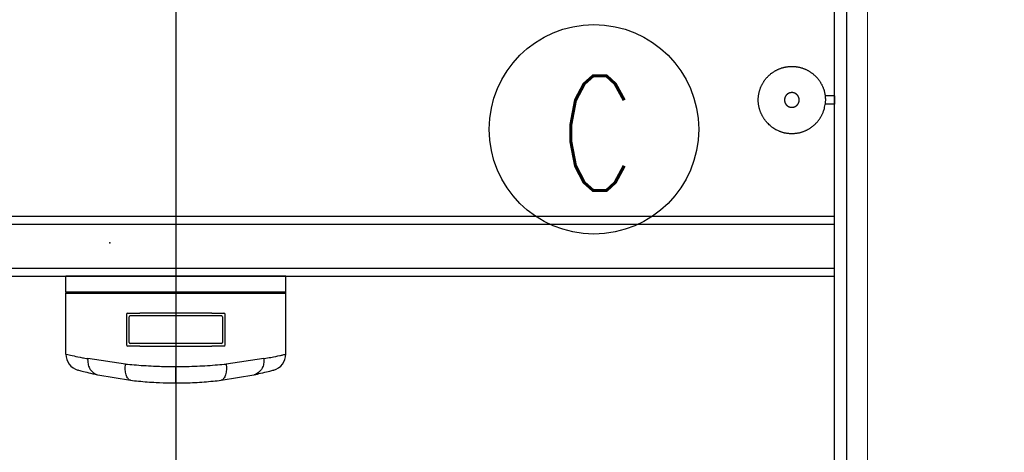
# Model space of a CAD drawing. Header units: centimetres. Extents: x -15121 to 30567, y -60641 to 0.
# Tile 243 of 256: x 10968 to 11088, y -24804 to -24751. Entities that reach past the tile are written whole.
import ezdxf

# ---------------------------------------------------------------- set-up
doc = ezdxf.new("R2010")
doc.units = ezdxf.units.CM
doc.header["$LTSCALE"] = 60
for name, color, linetype in [('AIKA oznaczenia widoków', 30, 'Continuous'), ('AIKA podłoga wc pod meble', 8, 'Continuous'), ('AIKA sanitariaty', 7, 'Continuous'), ('AIKA TYNK', 5, 'Continuous'), ('AIKA widoki wymiarowanie', 7, 'Continuous'), ('AIKA widokowe', 7, 'Continuous'), ('AIKA ŚCIANA', 8, 'Continuous')]:
    doc.layers.add(name, color=color, linetype=linetype)
doc.layers.add('opisy', color=1, linetype='Continuous', lineweight=15)
doc.styles.add('RomanS', font='romans.shx')
doc.styles.add('wymiar', font='txt.shx', dxfattribs={"width": 0.6})
doc.dimstyles.new('Dwudziestka', dxfattribs={"dimtxt": 7, "dimasz": 0.7, "dimexe": 5, "dimexo": 0, "dimgap": 2.5, "dimtad": 1, "dimtoh": 1, "dimdec": 3, "dimrnd": 0.5, "dimdsep": 46, "dimtxsty": 'wymiar', "dimblk": 'znacznik', "dimcen": 0, "dimdle": 5, "dimse1": 1, "dimse2": 1, "dimclrd": 256, "dimclre": 256, "dimclrt": 256, "dimadec": 0, "dimazin": 0, "dimtfac": 0.4, "dimtdec": 3, "dimtix": 1, "dimtofl": 0, "dimtmove": 2, "dimatfit": 3, "dimldrblk": 'znacznik', "dimfxl": 1, "dimtolj": 1, "dimarcsym": 0})

# ---------------------------------------------------------------- blocks, each defined once
blk = doc.blocks.new('sl parawan')
at = {"layer": 'AIKA widokowe'}
for p, q in [((57.5, 110.72), (-51.65, 110.72)), ((57.5, 109.72), (-52.65, 109.72)), ((-52.65, 104.42), (57.5, 104.42)), ((-51.65, 103.42), (57.5, 103.42)), ((-51.65, 103.42), (57.5, 103.42))]:
    blk.add_line(p, q, dxfattribs=at)
at = {"layer": 'AIKA widokowe', "color": 8}
blk.add_point((-30.77, 107.48), dxfattribs=at)
blk = doc.blocks.new('sl szczotka rzut')
at = {"layer": 'AIKA sanitariaty', "transparency": 33554610}
for p, q in [((22238.01, -28535.25), (22238.01, -28534.12)), ((22239.01, -28535.25), (22239.01, -28534.12)), ((22239.01, -28535.25), (22238.01, -28535.25))]:
    blk.add_line(p, q, dxfattribs=at)
for points in [[(22235.26, -28527.56), (22235.39, -28527.42), (22235.5, -28527.29), (22235.6, -28527.19), (22235.69, -28527.1), (22235.78, -28527.02), (22235.85, -28526.95), (22235.92, -28526.89), (22235.99, -28526.84), (22236.06, -28526.79), (22236.12, -28526.74), (22236.18, -28526.7), (22236.24, -28526.66), (22236.3, -28526.62), (22236.35, -28526.58), (22236.41, -28526.55), (22236.47, -28526.51), (22236.53, -28526.48), (22236.59, -28526.45), (22236.65, -28526.42), (22236.71, -28526.39), (22236.77, -28526.36), (22236.83, -28526.33), (22236.89, -28526.3), (22236.95, -28526.28), (22237.01, -28526.25), (22237.07, -28526.23), (22237.14, -28526.2), (22237.2, -28526.18), (22237.26, -28526.16), (22237.33, -28526.14), (22237.39, -28526.12), (22237.46, -28526.1), (22237.52, -28526.09), (22237.59, -28526.07), (22237.65, -28526.06), (22237.72, -28526.04), (22237.78, -28526.03), (22237.85, -28526.02), (22237.91, -28526.01), (22237.98, -28526), (22238.05, -28525.99), (22238.11, -28525.98), (22238.18, -28525.98), (22238.25, -28525.97), (22238.31, -28525.97), (22238.38, -28525.97), (22238.45, -28525.97), (22238.51, -28525.97), (22238.58, -28525.97), (22238.65, -28525.97), (22238.71, -28525.97), (22238.78, -28525.97), (22238.85, -28525.98), (22238.91, -28525.98), (22238.98, -28525.99), (22239.05, -28526), (22239.11, -28526.01), (22239.18, -28526.02), (22239.25, -28526.03), (22239.31, -28526.04), (22239.38, -28526.06), (22239.44, -28526.07), (22239.51, -28526.09), (22239.57, -28526.1), (22239.64, -28526.12), (22239.7, -28526.14), (22239.76, -28526.16), (22239.83, -28526.18), (22239.89, -28526.2), (22239.95, -28526.23), (22240.02, -28526.25), (22240.08, -28526.28), (22240.14, -28526.3), (22240.2, -28526.33), (22240.26, -28526.36), (22240.32, -28526.39), (22240.38, -28526.42), (22240.44, -28526.45), (22240.5, -28526.48), (22240.56, -28526.51), (22240.62, -28526.55), (22240.67, -28526.58), (22240.73, -28526.62), (22240.79, -28526.65), (22240.84, -28526.69), (22240.9, -28526.73), (22240.95, -28526.77), (22241, -28526.81), (22241.06, -28526.85), (22241.11, -28526.89), (22241.16, -28526.94), (22241.21, -28526.98), (22241.26, -28527.02), (22241.31, -28527.07), (22241.36, -28527.12), (22241.41, -28527.16), (22241.45, -28527.21), (22241.5, -28527.26), (22241.54, -28527.31), (22241.59, -28527.36), (22241.63, -28527.41), (22241.67, -28527.46), (22241.72, -28527.51), (22241.76, -28527.56), (22241.8, -28527.62), (22241.84, -28527.67), (22241.88, -28527.73), (22241.91, -28527.78), (22241.95, -28527.84), (22241.99, -28527.89), (22242.02, -28527.95), (22242.05, -28528.01), (22242.09, -28528.07), (22242.12, -28528.13), (22242.15, -28528.19), (22242.18, -28528.25), (22242.21, -28528.31), (22242.24, -28528.37), (22242.27, -28528.43), (22242.29, -28528.49), (22242.32, -28528.55), (22242.34, -28528.61), (22242.36, -28528.68), (22242.39, -28528.74), (22242.41, -28528.8), (22242.43, -28528.87), (22242.45, -28528.93), (22242.46, -28529), (22242.48, -28529.06), (22242.5, -28529.13), (22242.51, -28529.19), (22242.52, -28529.26), (22242.54, -28529.32), (22242.55, -28529.39), (22242.56, -28529.45), (22242.57, -28529.52), (22242.58, -28529.59), (22242.58, -28529.65), (22242.59, -28529.72), (22242.59, -28529.79), (22242.6, -28529.85), (22242.6, -28529.92), (22242.6, -28529.99), (22242.6, -28530.05), (22242.6, -28530.12), (22242.6, -28530.19), (22242.6, -28530.25), (22242.59, -28530.32), (22242.59, -28530.39), (22242.58, -28530.45), (22242.58, -28530.52), (22242.57, -28530.59), (22242.56, -28530.65), (22242.55, -28530.72), (22242.54, -28530.79), (22242.52, -28530.85), (22242.51, -28530.92), (22242.5, -28530.98), (22242.48, -28531.05), (22242.46, -28531.11), (22242.45, -28531.18), (22242.43, -28531.24), (22242.41, -28531.3), (22242.39, -28531.37), (22242.36, -28531.43), (22242.34, -28531.49), (22242.32, -28531.56), (22242.29, -28531.62), (22242.27, -28531.68), (22242.24, -28531.74), (22242.21, -28531.8), (22242.18, -28531.86), (22242.15, -28531.92), (22242.12, -28531.98), (22242.09, -28532.04), (22242.05, -28532.1), (22242.02, -28532.16), (22241.99, -28532.21), (22241.95, -28532.27), (22241.91, -28532.33), (22241.88, -28532.38), (22241.84, -28532.44), (22241.8, -28532.49), (22241.76, -28532.54), (22241.72, -28532.6), (22241.67, -28532.65), (22241.63, -28532.7), (22241.59, -28532.75), (22241.54, -28532.8), (22241.5, -28532.85), (22241.45, -28532.9), (22241.41, -28532.94), (22241.36, -28532.99), (22241.31, -28533.04), (22241.26, -28533.08), (22241.21, -28533.13), (22241.16, -28533.17), (22241.11, -28533.21), (22241.06, -28533.26), (22241, -28533.3), (22240.95, -28533.34), (22240.9, -28533.38), (22240.84, -28533.42), (22240.79, -28533.45), (22240.73, -28533.49), (22240.67, -28533.53), (22240.62, -28533.56), (22240.56, -28533.59), (22240.5, -28533.63), (22240.44, -28533.66), (22240.38, -28533.69), (22240.32, -28533.72), (22240.26, -28533.75), (22240.2, -28533.78), (22240.14, -28533.8), (22240.08, -28533.83), (22240.02, -28533.86), (22239.95, -28533.88), (22239.89, -28533.9), (22239.83, -28533.93), (22239.76, -28533.95), (22239.7, -28533.97), (22239.64, -28533.99), (22239.57, -28534), (22239.51, -28534.02), (22239.44, -28534.04), (22239.38, -28534.05), (22239.32, -28534.06), (22239.27, -28534.07), (22239.22, -28534.09), (22239.17, -28534.09), (22239.13, -28534.1), (22239.1, -28534.11), (22239.07, -28534.11), (22239.05, -28534.11), (22239.03, -28534.12), (22239.01, -28534.12), (22238.99, -28534.12), (22238.97, -28534.12), (22238.94, -28534.12), (22238.9, -28534.13), (22238.86, -28534.13), (22238.81, -28534.13), (22238.75, -28534.13), (22238.69, -28534.14), (22238.62, -28534.14), (22238.55, -28534.14), (22238.47, -28534.14), (22238.39, -28534.14), (22238.31, -28534.13), (22238.23, -28534.13), (22238.16, -28534.13), (22238.1, -28534.12), (22238.04, -28534.12), (22238, -28534.12), (22237.98, -28534.12)], [(22235.26, -28527.56), (22235.16, -28527.72), (22235.07, -28527.86), (22234.99, -28527.98), (22234.93, -28528.09), (22234.88, -28528.19), (22234.83, -28528.29), (22234.79, -28528.37), (22234.76, -28528.45), (22234.73, -28528.52), (22234.7, -28528.6), (22234.67, -28528.67), (22234.65, -28528.73), (22234.62, -28528.8), (22234.6, -28528.87), (22234.58, -28528.93), (22234.56, -28529), (22234.55, -28529.06), (22234.53, -28529.13), (22234.52, -28529.19), (22234.5, -28529.26), (22234.49, -28529.32), (22234.48, -28529.39), (22234.47, -28529.45), (22234.46, -28529.52), (22234.45, -28529.59), (22234.45, -28529.65), (22234.44, -28529.72), (22234.43, -28529.79), (22234.43, -28529.85), (22234.43, -28529.92), (22234.43, -28529.99), (22234.43, -28530.05), (22234.43, -28530.12), (22234.43, -28530.19), (22234.43, -28530.25), (22234.43, -28530.32), (22234.44, -28530.39), (22234.45, -28530.45), (22234.45, -28530.52), (22234.46, -28530.59), (22234.47, -28530.65), (22234.48, -28530.72), (22234.49, -28530.79), (22234.5, -28530.85), (22234.52, -28530.92), (22234.53, -28530.98), (22234.55, -28531.05), (22234.56, -28531.11), (22234.58, -28531.18), (22234.6, -28531.24), (22234.62, -28531.3), (22234.64, -28531.37), (22234.66, -28531.43), (22234.69, -28531.49), (22234.71, -28531.56), (22234.74, -28531.62), (22234.76, -28531.68), (22234.79, -28531.74), (22234.82, -28531.8), (22234.85, -28531.86), (22234.88, -28531.92), (22234.91, -28531.98), (22234.94, -28532.04), (22234.97, -28532.1), (22235.01, -28532.16), (22235.04, -28532.21), (22235.08, -28532.27), (22235.11, -28532.33), (22235.15, -28532.38), (22235.19, -28532.44), (22235.23, -28532.49), (22235.27, -28532.54), (22235.31, -28532.6), (22235.35, -28532.65), (22235.4, -28532.7), (22235.44, -28532.75), (22235.48, -28532.8), (22235.53, -28532.85), (22235.58, -28532.9), (22235.62, -28532.94), (22235.67, -28532.99), (22235.72, -28533.04), (22235.77, -28533.08), (22235.82, -28533.13), (22235.87, -28533.17), (22235.92, -28533.21), (22235.97, -28533.26), (22236.03, -28533.3), (22236.08, -28533.34), (22236.13, -28533.38), (22236.19, -28533.42), (22236.24, -28533.45), (22236.3, -28533.49), (22236.36, -28533.53), (22236.41, -28533.56), (22236.47, -28533.59), (22236.53, -28533.63), (22236.59, -28533.66), (22236.65, -28533.69), (22236.71, -28533.72), (22236.78, -28533.75), (22236.84, -28533.78), (22236.92, -28533.81), (22236.99, -28533.85), (22237.07, -28533.88), (22237.16, -28533.91), (22237.26, -28533.94), (22237.37, -28533.97), (22237.49, -28534.01), (22237.63, -28534.04), (22237.79, -28534.08), (22237.98, -28534.12)]]:
    blk.add_lwpolyline(points, dxfattribs=at)
blk.add_lwpolyline([(22239.38, -28530.29), (22239.39, -28530.27), (22239.39, -28530.26), (22239.39, -28530.24), (22239.39, -28530.23), (22239.4, -28530.21), (22239.4, -28530.2), (22239.4, -28530.19), (22239.4, -28530.17), (22239.41, -28530.16), (22239.41, -28530.14), (22239.41, -28530.13), (22239.41, -28530.11), (22239.41, -28530.1), (22239.41, -28530.08), (22239.41, -28530.07), (22239.41, -28530.05), (22239.41, -28530.04), (22239.41, -28530.02), (22239.41, -28530.01), (22239.41, -28530), (22239.41, -28529.98), (22239.41, -28529.97), (22239.41, -28529.95), (22239.4, -28529.94), (22239.4, -28529.92), (22239.4, -28529.91), (22239.4, -28529.89), (22239.39, -28529.88), (22239.39, -28529.86), (22239.39, -28529.85), (22239.39, -28529.84), (22239.38, -28529.82), (22239.38, -28529.81), (22239.37, -28529.79), (22239.37, -28529.78), (22239.36, -28529.77), (22239.36, -28529.75), (22239.35, -28529.74), (22239.35, -28529.72), (22239.34, -28529.71), (22239.34, -28529.7), (22239.33, -28529.68), (22239.33, -28529.67), (22239.32, -28529.66), (22239.31, -28529.64), (22239.31, -28529.63), (22239.3, -28529.62), (22239.29, -28529.6), (22239.28, -28529.59), (22239.28, -28529.58), (22239.27, -28529.57), (22239.26, -28529.55), (22239.25, -28529.54), (22239.24, -28529.53), (22239.24, -28529.52), (22239.23, -28529.51), (22239.22, -28529.5), (22239.21, -28529.48), (22239.2, -28529.47), (22239.19, -28529.46), (22239.18, -28529.45), (22239.17, -28529.44), (22239.16, -28529.43), (22239.15, -28529.42), (22239.14, -28529.41), (22239.13, -28529.4), (22239.12, -28529.39), (22239.11, -28529.38), (22239.1, -28529.37), (22239.08, -28529.36), (22239.07, -28529.35), (22239.06, -28529.34), (22239.05, -28529.33), (22239.04, -28529.32), (22239.03, -28529.32), (22239.01, -28529.31), (22239, -28529.3), (22238.99, -28529.29), (22238.98, -28529.28), (22238.96, -28529.28), (22238.95, -28529.27), (22238.94, -28529.26), (22238.92, -28529.25), (22238.91, -28529.25), (22238.9, -28529.24), (22238.88, -28529.24), (22238.87, -28529.23), (22238.86, -28529.22), (22238.84, -28529.22), (22238.83, -28529.21), (22238.82, -28529.21), (22238.8, -28529.2), (22238.79, -28529.2), (22238.77, -28529.19), (22238.76, -28529.19), (22238.75, -28529.19), (22238.73, -28529.18), (22238.72, -28529.18), (22238.7, -28529.18), (22238.69, -28529.17), (22238.67, -28529.17), (22238.66, -28529.17), (22238.65, -28529.17), (22238.63, -28529.16), (22238.62, -28529.16), (22238.6, -28529.16), (22238.59, -28529.16), (22238.57, -28529.16), (22238.56, -28529.16), (22238.54, -28529.16), (22238.53, -28529.16), (22238.51, -28529.16), (22238.5, -28529.16), (22238.48, -28529.16), (22238.47, -28529.16), (22238.46, -28529.16), (22238.44, -28529.16), (22238.43, -28529.16), (22238.41, -28529.16), (22238.4, -28529.16), (22238.38, -28529.17), (22238.37, -28529.17), (22238.35, -28529.17), (22238.34, -28529.17), (22238.32, -28529.18), (22238.31, -28529.18), (22238.3, -28529.18), (22238.28, -28529.19), (22238.27, -28529.19), (22238.25, -28529.19), (22238.24, -28529.2), (22238.23, -28529.2), (22238.21, -28529.21), (22238.2, -28529.21), (22238.18, -28529.22), (22238.17, -28529.22), (22238.16, -28529.23), (22238.14, -28529.24), (22238.13, -28529.24), (22238.12, -28529.25), (22238.1, -28529.25), (22238.09, -28529.26), (22238.08, -28529.27), (22238.07, -28529.28), (22238.05, -28529.28), (22238.04, -28529.29), (22238.03, -28529.3), (22238.02, -28529.31), (22238, -28529.32), (22237.99, -28529.32), (22237.98, -28529.33), (22237.97, -28529.34), (22237.96, -28529.35), (22237.94, -28529.36), (22237.93, -28529.37), (22237.92, -28529.38), (22237.91, -28529.39), (22237.9, -28529.4), (22237.89, -28529.41), (22237.88, -28529.42), (22237.87, -28529.43), (22237.86, -28529.44), (22237.85, -28529.45), (22237.84, -28529.46), (22237.83, -28529.47), (22237.82, -28529.48), (22237.81, -28529.5), (22237.8, -28529.51), (22237.79, -28529.52), (22237.78, -28529.53), (22237.78, -28529.54), (22237.77, -28529.55), (22237.76, -28529.57), (22237.75, -28529.58), (22237.74, -28529.59), (22237.74, -28529.6), (22237.73, -28529.62), (22237.72, -28529.63), (22237.72, -28529.64), (22237.71, -28529.66), (22237.7, -28529.67), (22237.7, -28529.68), (22237.69, -28529.7), (22237.68, -28529.71), (22237.68, -28529.72), (22237.67, -28529.74), (22237.67, -28529.75), (22237.66, -28529.77), (22237.66, -28529.78), (22237.65, -28529.79), (22237.65, -28529.81), (22237.65, -28529.82), (22237.64, -28529.84), (22237.64, -28529.85), (22237.64, -28529.86), (22237.63, -28529.88), (22237.63, -28529.89), (22237.63, -28529.91), (22237.63, -28529.92), (22237.62, -28529.94), (22237.62, -28529.95), (22237.62, -28529.97), (22237.62, -28529.98), (22237.62, -28530), (22237.62, -28530.01), (22237.62, -28530.02), (22237.62, -28530.04), (22237.62, -28530.05), (22237.62, -28530.07), (22237.62, -28530.08), (22237.62, -28530.1), (22237.62, -28530.11), (22237.62, -28530.13), (22237.62, -28530.14), (22237.62, -28530.16), (22237.62, -28530.17), (22237.63, -28530.19), (22237.63, -28530.2), (22237.63, -28530.21), (22237.63, -28530.23), (22237.64, -28530.24), (22237.64, -28530.26), (22237.64, -28530.27), (22237.65, -28530.29), (22237.65, -28530.3), (22237.65, -28530.31), (22237.66, -28530.33), (22237.66, -28530.34), (22237.67, -28530.36), (22237.67, -28530.37), (22237.68, -28530.38), (22237.68, -28530.4), (22237.69, -28530.41), (22237.7, -28530.42), (22237.7, -28530.44), (22237.71, -28530.45), (22237.72, -28530.46), (22237.72, -28530.48), (22237.73, -28530.49), (22237.74, -28530.5), (22237.74, -28530.52), (22237.75, -28530.53), (22237.76, -28530.54), (22237.77, -28530.55), (22237.78, -28530.56), (22237.78, -28530.58), (22237.79, -28530.59), (22237.8, -28530.6), (22237.81, -28530.61), (22237.82, -28530.62), (22237.83, -28530.63), (22237.84, -28530.65), (22237.85, -28530.66), (22237.86, -28530.67), (22237.87, -28530.68), (22237.88, -28530.69), (22237.89, -28530.7), (22237.9, -28530.71), (22237.91, -28530.72), (22237.92, -28530.73), (22237.93, -28530.74), (22237.94, -28530.75), (22237.96, -28530.76), (22237.97, -28530.77), (22237.98, -28530.78), (22237.99, -28530.78), (22238, -28530.79), (22238.02, -28530.8), (22238.03, -28530.81), (22238.04, -28530.82), (22238.05, -28530.82), (22238.07, -28530.83), (22238.08, -28530.84), (22238.09, -28530.85), (22238.1, -28530.85), (22238.12, -28530.86), (22238.13, -28530.87), (22238.14, -28530.87), (22238.16, -28530.88), (22238.17, -28530.88), (22238.18, -28530.89), (22238.2, -28530.89), (22238.21, -28530.9), (22238.23, -28530.9), (22238.24, -28530.91), (22238.25, -28530.91), (22238.27, -28530.92), (22238.28, -28530.92), (22238.3, -28530.92), (22238.31, -28530.93), (22238.32, -28530.93), (22238.34, -28530.93), (22238.35, -28530.94), (22238.37, -28530.94), (22238.38, -28530.94), (22238.4, -28530.94), (22238.41, -28530.95), (22238.43, -28530.95), (22238.44, -28530.95), (22238.46, -28530.95), (22238.47, -28530.95), (22238.48, -28530.95), (22238.5, -28530.95), (22238.51, -28530.95), (22238.53, -28530.95), (22238.54, -28530.95), (22238.56, -28530.95), (22238.57, -28530.95), (22238.59, -28530.95), (22238.6, -28530.95), (22238.62, -28530.95), (22238.63, -28530.94), (22238.65, -28530.94), (22238.66, -28530.94), (22238.67, -28530.94), (22238.69, -28530.93), (22238.7, -28530.93), (22238.72, -28530.93), (22238.73, -28530.92), (22238.75, -28530.92), (22238.76, -28530.92), (22238.77, -28530.91), (22238.79, -28530.91), (22238.8, -28530.9), (22238.82, -28530.9), (22238.83, -28530.89), (22238.84, -28530.89), (22238.86, -28530.88), (22238.87, -28530.88), (22238.88, -28530.87), (22238.9, -28530.87), (22238.91, -28530.86), (22238.92, -28530.85), (22238.94, -28530.85), (22238.95, -28530.84), (22238.96, -28530.83), (22238.98, -28530.82), (22238.99, -28530.82), (22239, -28530.81), (22239.01, -28530.8), (22239.03, -28530.79), (22239.04, -28530.78), (22239.05, -28530.78), (22239.06, -28530.77), (22239.07, -28530.76), (22239.08, -28530.75), (22239.1, -28530.74), (22239.11, -28530.73), (22239.12, -28530.72), (22239.13, -28530.71), (22239.14, -28530.7), (22239.15, -28530.69), (22239.16, -28530.68), (22239.17, -28530.67), (22239.18, -28530.66), (22239.19, -28530.65), (22239.2, -28530.63), (22239.21, -28530.62), (22239.22, -28530.61), (22239.23, -28530.6), (22239.24, -28530.59), (22239.24, -28530.58), (22239.25, -28530.56), (22239.26, -28530.55), (22239.27, -28530.54), (22239.28, -28530.53), (22239.28, -28530.52), (22239.29, -28530.5), (22239.3, -28530.49), (22239.31, -28530.48), (22239.31, -28530.46), (22239.32, -28530.45), (22239.33, -28530.44), (22239.33, -28530.42), (22239.34, -28530.41), (22239.34, -28530.4), (22239.35, -28530.38), (22239.35, -28530.37), (22239.36, -28530.36), (22239.36, -28530.34), (22239.37, -28530.33), (22239.37, -28530.31), (22239.38, -28530.3)], close=True, dxfattribs=at)
blk = doc.blocks.new('sl dozownik papieru rzut')
at = {"layer": 'AIKA sanitariaty'}
for p, q in [((13.4, 0), (-13.4, 0)), ((-13.4, -1.95), (-13.4, 0)), ((13.4, -1.95), (13.4, 0)), ((13.4, -1.95), (-13.4, -1.95)), ((-13.4, -2.05), (13.4, -2.05)), ((-13.4, -9.49), (-13.4, -2.05)), ((-13.35, -2), (13.35, -2)), ((13.4, -9.49), (13.4, -2.05)), ((-6, -4.65), (-6, -8.35)), ((-5.85, -4.5), (-4.39, -4.5)), ((4.39, -4.5), (-4.39, -4.5)), ((4.39, -4.5), (5.85, -4.5)), ((6, -8.35), (6, -4.65)), ((-5.7, -8.05), (-5.7, -4.95)), ((-5.55, -4.8), (5.58, -4.8)), ((5.7, -4.95), (5.7, -8.05)), ((5.55, -8.2), (-5.55, -8.2)), ((-4.39, -8.5), (-5.85, -8.5)), ((-4.39, -8.5), (4.39, -8.5)), ((5.85, -8.5), (4.39, -8.5)), ((-6.13, -10.69), (-10.73, -10.04)), ((10.73, -10.04), (6.13, -10.69)), ((0, -13), (0, -11)), ((-9.5, -12.01), (-5.51, -12.67)), ((5.51, -12.67), (9.5, -12.01))]:
    blk.add_line(p, q, dxfattribs=at)
for centre, radius, start, end in [((-13.35, -1.95), 0.05, 180, 270), ((-13.35, -2.05), 0.05, 90, 180), ((13.35, -1.95), 0.05, 270, 0), ((13.35, -2.05), 0.05, 0, 90), ((-5.85, -4.65), 0.15, 90, 180), ((5.85, -4.65), 0.15, 0, 90), ((-5.55, -4.95), 0.15, 90, 180), ((5.55, -4.95), 0.15, 0, 90), ((-5.85, -8.35), 0.15, 180, 270), ((-5.55, -8.05), 0.15, 180, 270), ((5.55, -8.05), 0.15, 270, 0), ((5.85, -8.35), 0.15, 270, 0), ((-11.4, -9.49), 2, 180, 254.9453), ((11.4, -9.49), 2, 285.0547, 0)]:
    blk.add_arc(centre, radius, start, end, dxfattribs=at)
for points, knots in [([(-13.4, -9.49), (-13.4, -9.49), (-13.32, -9.51), (-12.98, -9.59), (-12.73, -9.64), (-12.12, -9.77), (-11.78, -9.84), (-11.18, -9.96), (-10.96, -10), (-10.73, -10.04)], [719.365815, 719.365815, 719.365815, 719.365815, 741.542046, 741.542046, 763.718271, 763.718271, 782.93566, 782.93566, 792.832229, 792.832229, 792.832229, 792.832229]), ([(10.73, -10.04), (11.04, -9.98), (11.33, -9.93), (12.01, -9.8), (12.37, -9.72), (12.8, -9.63), (12.92, -9.6), (13.13, -9.55), (13.21, -9.54), (13.36, -9.5), (13.4, -9.49), (13.4, -9.49)], [645.89816, 645.89816, 645.89816, 645.89816, 659.198751, 659.198751, 681.041661, 681.041661, 692.345192, 692.345192, 703.648717, 703.648717, 719.365815, 719.365815, 719.365815, 719.365815]), ([(-10.73, -10.04), (-10.73, -10.04), (-10.73, -10.04), (-10.73, -10.05), (-10.73, -10.05), (-10.73, -10.07), (-10.73, -10.07), (-10.73, -10.09), (-10.73, -10.11), (-10.74, -10.14), (-10.74, -10.17), (-10.74, -10.25), (-10.73, -10.3), (-10.73, -10.45), (-10.71, -10.55), (-10.66, -10.85), (-10.59, -11.03), (-10.4, -11.41), (-10.26, -11.59), (-9.92, -11.86), (-9.73, -11.96), (-9.53, -12)], [-0.008999, -0.008999, -0.008999, -0.008999, 0, 0, 0.195131, 0.195131, 0.390205, 0.390205, 0.780355, 0.780355, 1.560665, 1.560665, 3.121408, 3.121408, 6.243965, 6.243965, 12.498055, 12.498055, 20.307105, 20.307105, 28.11533, 28.11533, 28.11533, 28.11533]), ([(-5.51, -12.67), (-5.63, -12.65), (-5.73, -12.58), (-5.92, -12.35), (-6, -12.19), (-6.11, -11.81), (-6.14, -11.61), (-6.17, -11.16), (-6.16, -10.93), (-6.13, -10.69), (-6.13, -10.69), (-6.13, -10.69)], [0, 0, 0, 0, 7.811334, 7.811334, 15.623566, 15.623566, 22.812435, 22.812435, 29.999926, 29.999926, 30.008028, 30.008028, 30.008028, 30.008028]), ([(-6.13, -10.69), (-5.79, -10.72), (-5.45, -10.76), (-4.32, -10.85), (-3.52, -10.9), (-2.07, -10.97), (-1.42, -10.99), (-0.51, -11), (-0.26, -11), (0, -11)], [665.068332, 665.068332, 665.068332, 665.068332, 674.873359, 674.873359, 696.15174, 696.15174, 712.840829, 712.840829, 719.36757, 719.36757, 719.36757, 719.36757]), ([(0, -11), (0.44, -11), (0.87, -11), (1.74, -10.98), (2.17, -10.96), (3.02, -10.93), (3.45, -10.9), (4.28, -10.85), (4.69, -10.82), (5.45, -10.76), (5.79, -10.72), (6.13, -10.69)], [719.36757, 719.36757, 719.36757, 719.36757, 730.491124, 730.491124, 741.614678, 741.614678, 752.738229, 752.738229, 763.861781, 763.861781, 773.666807, 773.666807, 773.666807, 773.666807]), ([(6.13, -10.69), (6.13, -10.69), (6.13, -10.69), (6.13, -10.7), (6.13, -10.7), (6.14, -10.72), (6.14, -10.73), (6.14, -10.75), (6.14, -10.76), (6.14, -10.81), (6.15, -10.84), (6.15, -10.93), (6.16, -10.98), (6.16, -11.16), (6.16, -11.27), (6.14, -11.61), (6.11, -11.81), (6, -12.19), (5.92, -12.35), (5.73, -12.58), (5.63, -12.65), (5.51, -12.67)], [-0.008087, -0.008087, -0.008087, -0.008087, 0, 0, 0.223897, 0.223897, 0.447699, 0.447699, 0.895311, 0.895311, 1.790581, 1.790581, 3.581414, 3.581414, 7.165142, 7.165142, 14.347918, 14.347918, 22.153528, 22.153528, 29.958241, 29.958241, 29.958241, 29.958241]), ([(10.73, -10.04), (10.73, -10.04), (10.73, -10.04), (10.74, -10.25), (10.73, -10.45), (10.66, -10.85), (10.59, -11.03), (10.4, -11.41), (10.26, -11.59), (9.92, -11.86), (9.73, -11.96), (9.53, -12)], [-0.008936, -0.008936, -0.008936, -0.008936, 0, 0, 6.258249, 6.258249, 12.51788, 12.51788, 20.330205, 20.330205, 28.1424, 28.1424, 28.1424, 28.1424]), ([(-11.92, -11.42), (-11.92, -11.42), (-11.84, -11.45), (-11.55, -11.52), (-11.32, -11.58), (-10.78, -11.72), (-10.47, -11.79), (-9.94, -11.91), (-9.74, -11.96), (-9.53, -12)], [719.365815, 719.365815, 719.365815, 719.365815, 741.542046, 741.542046, 763.718271, 763.718271, 782.93566, 782.93566, 793.101387, 793.101387, 793.101387, 793.101387]), ([(9.53, -12), (9.81, -11.94), (10.07, -11.88), (10.69, -11.74), (11, -11.66), (11.38, -11.57), (11.49, -11.54), (11.68, -11.49), (11.75, -11.47), (11.88, -11.44), (11.92, -11.42), (11.92, -11.42)], [645.629, 645.629, 645.629, 645.629, 659.198751, 659.198751, 681.041661, 681.041661, 692.345192, 692.345192, 703.648717, 703.648717, 719.365815, 719.365815, 719.365815, 719.365815]), ([(-9.53, -12), (-9.53, -12), (-9.52, -12), (-9.52, -12), (-9.51, -12), (-9.51, -12), (-9.5, -12.01), (-9.5, -12.01), (-9.5, -12.01), (-9.5, -12.01)], [125.169211, 125.169211, 125.169211, 125.169211, 125.262842, 125.262842, 125.558179, 125.558179, 125.889339, 125.889339, 126.290447, 126.290447, 126.290447, 126.290447]), ([(-5.51, -12.67), (-5.51, -12.67), (-5.51, -12.67), (-5.5, -12.67), (-5.5, -12.67), (-5.5, -12.67)], [25.154736, 25.154736, 25.154736, 25.154736, 25.2068571, 25.2068571, 25.5412471, 25.5412471, 25.5412471, 25.5412471]), ([(-5.5, -12.67), (-5.18, -12.71), (-4.86, -12.74), (-3.85, -12.84), (-3.14, -12.9), (-1.84, -12.97), (-1.26, -12.99), (-0.45, -13), (-0.23, -13), (0, -13)], [664.576978, 664.576978, 664.576978, 664.576978, 674.873359, 674.873359, 696.15174, 696.15174, 712.840829, 712.840829, 719.36757, 719.36757, 719.36757, 719.36757]), ([(0, -13), (0.39, -13), (0.78, -13), (1.55, -12.98), (1.93, -12.96), (2.69, -12.92), (3.07, -12.9), (3.81, -12.84), (4.17, -12.81), (4.86, -12.74), (5.18, -12.71), (5.5, -12.67)], [719.36757, 719.36757, 719.36757, 719.36757, 730.491124, 730.491124, 741.614678, 741.614678, 752.738229, 752.738229, 763.861781, 763.861781, 774.158161, 774.158161, 774.158161, 774.158161]), ([(5.5, -12.67), (5.5, -12.67), (5.5, -12.67), (5.51, -12.67), (5.51, -12.67), (5.51, -12.67)], [0, 0, 0, 0, 0.3582778, 0.3582778, 0.4217256, 0.4217256, 0.4217256, 0.4217256]), ([(9.5, -12.01), (9.5, -12.01), (9.5, -12.01), (9.51, -12), (9.51, -12), (9.52, -12), (9.52, -12), (9.53, -12)], [0, 0, 0, 0, 0.4713843, 0.4713843, 0.7522977, 0.7522977, 0.8768388, 0.8768388, 0.8768388, 0.8768388])]:
    blk.add_open_spline(points, degree=3, knots=knots, dxfattribs=at)
blk = doc.blocks.new('znacznik')
at = {"color": 0}
for points in [[(0, -5), (0, 5)], [(-4, 0), (4, 0)]]:
    blk.add_lwpolyline(points, dxfattribs=at)
at = {"color": 1}
blk.add_lwpolyline([(-2.12, -2.12), (2.12, 2.12)], dxfattribs=at)
blk = doc.blocks.new('*D6545')
at = {"layer": 'AIKA widoki wymiarowanie', "lineweight": -2, "transparency": 16777216}
blk.add_line((11142.8, -24725.91), (11142.8, -24777.08), dxfattribs=at)
at = {"layer": 'Defpoints', "color": 0, "transparency": 16777216}
for p in [(11067.67, -24725.21), (11055.56, -24777.78), (11142.8, -24777.78)]:
    blk.add_point(p, dxfattribs=at)
at = {"layer": 'AIKA widoki wymiarowanie', "lineweight": -2, "transparency": 16777216, "xscale": 0.7, "yscale": 0.7, "zscale": 0.7}
for p, rotation in [((11142.8, -24725.21), 90), ((11142.8, -24777.78), 270)]:
    blk.add_blockref('znacznik', p, dxfattribs=dict(at, rotation=rotation))
at = {"layer": 'AIKA widoki wymiarowanie', "transparency": 16777216, "insert": (11136.8, -24751.5), "char_height": 7, "attachment_point": 5, "rotation": 90, "style": 'wymiar'}
blk.add_mtext('\\A1;52.5', dxfattribs=at)
blk = doc.blocks.new('*D6546')
at = {"layer": 'AIKA widoki wymiarowanie', "lineweight": -2, "transparency": 16777216}
for p, q in [((11142.8, -24777.08), (11142.8, -24776.38)), ((11142.8, -24779.78), (11142.8, -24780.48))]:
    blk.add_line(p, q, dxfattribs=at)
at = {"layer": 'Defpoints', "color": 0, "transparency": 16777216}
for p in [(11055.56, -24777.78), (11055.56, -24779.08), (11142.8, -24779.08)]:
    blk.add_point(p, dxfattribs=at)
at = {"layer": 'AIKA widoki wymiarowanie', "lineweight": -2, "transparency": 16777216, "xscale": 0.7, "yscale": 0.7, "zscale": 0.7}
for p, rotation in [((11142.8, -24777.78), 270), ((11142.8, -24779.08), 90)]:
    blk.add_blockref('znacznik', p, dxfattribs=dict(at, rotation=rotation))
at = {"layer": 'AIKA widoki wymiarowanie', "transparency": 16777216, "insert": (11136.8, -24778.43), "char_height": 7, "attachment_point": 5, "rotation": 90, "style": 'wymiar'}
blk.add_mtext('\\A1;1.5', dxfattribs=at)
blk = doc.blocks.new('*D6547')
at = {"layer": 'AIKA widoki wymiarowanie', "lineweight": -2, "transparency": 16777216}
blk.add_line((11142.8, -24779.78), (11142.8, -24830.94), dxfattribs=at)
at = {"layer": 'Defpoints', "color": 0, "transparency": 16777216}
for p in [(11055.56, -24779.08), (11036.27, -24831.64), (11142.8, -24831.64)]:
    blk.add_point(p, dxfattribs=at)
at = {"layer": 'AIKA widoki wymiarowanie', "lineweight": -2, "transparency": 16777216, "xscale": 0.7, "yscale": 0.7, "zscale": 0.7}
for p, rotation in [((11142.8, -24779.08), 90), ((11142.8, -24831.64), 270)]:
    blk.add_blockref('znacznik', p, dxfattribs=dict(at, rotation=rotation))
at = {"layer": 'AIKA widoki wymiarowanie', "transparency": 16777216, "insert": (11136.8, -24805.36), "char_height": 7, "attachment_point": 5, "rotation": 90, "style": 'wymiar'}
blk.add_mtext('\\A1;52.5', dxfattribs=at)
blk = doc.blocks.new('*D6557')
at = {"layer": 'AIKA widoki wymiarowanie', "lineweight": -2, "transparency": 16777216}
blk.add_line((11162.01, -24673.5), (11162.01, -24777.08), dxfattribs=at)
at = {"layer": 'Defpoints', "color": 0, "transparency": 16777216}
for p in [(11049.4, -24672.8), (11057.93, -24777.78), (11162.01, -24777.78)]:
    blk.add_point(p, dxfattribs=at)
at = {"layer": 'AIKA widoki wymiarowanie', "lineweight": -2, "transparency": 16777216, "xscale": 0.7, "yscale": 0.7, "zscale": 0.7}
for p, rotation in [((11162.01, -24672.8), 90), ((11162.01, -24777.78), 270)]:
    blk.add_blockref('znacznik', p, dxfattribs=dict(at, rotation=rotation))
at = {"layer": 'AIKA widoki wymiarowanie', "transparency": 16777216, "insert": (11156.01, -24725.29), "char_height": 7, "attachment_point": 5, "rotation": 90, "style": 'wymiar'}
blk.add_mtext('\\A1;105', dxfattribs=at)
blk = doc.blocks.new('*D6558')
at = {"layer": 'AIKA widoki wymiarowanie', "lineweight": -2, "transparency": 16777216}
for p, q in [((11162.01, -24777.08), (11162.01, -24776.38)), ((11162.01, -24779.78), (11162.01, -24780.48))]:
    blk.add_line(p, q, dxfattribs=at)
at = {"layer": 'Defpoints', "color": 0, "transparency": 16777216}
for p in [(11057.93, -24777.78), (11057.93, -24779.08), (11162.01, -24779.08)]:
    blk.add_point(p, dxfattribs=at)
at = {"layer": 'AIKA widoki wymiarowanie', "lineweight": -2, "transparency": 16777216, "xscale": 0.7, "yscale": 0.7, "zscale": 0.7}
for p, rotation in [((11162.01, -24777.78), 270), ((11162.01, -24779.08), 90)]:
    blk.add_blockref('znacznik', p, dxfattribs=dict(at, rotation=rotation))
at = {"layer": 'AIKA widoki wymiarowanie', "transparency": 16777216, "insert": (11156.01, -24778.43), "char_height": 7, "attachment_point": 5, "rotation": 90, "style": 'wymiar'}
blk.add_mtext('\\A1;1.5', dxfattribs=at)
blk = doc.blocks.new('*D6559')
at = {"layer": 'AIKA widoki wymiarowanie', "lineweight": -2, "transparency": 16777216}
blk.add_line((11162.01, -24779.78), (11162.01, -24883.5), dxfattribs=at)
at = {"layer": 'Defpoints', "color": 0, "transparency": 16777216}
for p in [(11057.93, -24779.08), (11057.93, -24884.2), (11162.01, -24884.2)]:
    blk.add_point(p, dxfattribs=at)
at = {"layer": 'AIKA widoki wymiarowanie', "lineweight": -2, "transparency": 16777216, "xscale": 0.7, "yscale": 0.7, "zscale": 0.7}
for p, rotation in [((11162.01, -24779.08), 90), ((11162.01, -24884.2), 270)]:
    blk.add_blockref('znacznik', p, dxfattribs=dict(at, rotation=rotation))
at = {"layer": 'AIKA widoki wymiarowanie', "transparency": 16777216, "insert": (11156.01, -24831.64), "char_height": 7, "attachment_point": 5, "rotation": 90, "style": 'wymiar'}
blk.add_mtext('\\A1;105', dxfattribs=at)
blk = doc.blocks.new('*D6312')
at = {"layer": 'AIKA widoki wymiarowanie', "lineweight": -2, "transparency": 16777216}
blk.add_line((11182.87, -24673.5), (11182.87, -25096.1), dxfattribs=at)
at = {"layer": 'Defpoints', "color": 0, "transparency": 16777216}
for p in [(11061.45, -24672.8), (11067.67, -25096.8), (11182.87, -25096.8)]:
    blk.add_point(p, dxfattribs=at)
at = {"layer": 'AIKA widoki wymiarowanie', "lineweight": -2, "transparency": 16777216, "xscale": 0.7, "yscale": 0.7, "zscale": 0.7}
for p, rotation in [((11182.87, -24672.8), 90), ((11182.87, -25096.8), 270)]:
    blk.add_blockref('znacznik', p, dxfattribs=dict(at, rotation=rotation))
at = {"layer": 'AIKA widoki wymiarowanie', "transparency": 16777216, "insert": (11176.87, -24884.8), "char_height": 7, "attachment_point": 5, "rotation": 90, "style": 'wymiar'}
blk.add_mtext('\\A1;424', dxfattribs=at)

msp = doc.modelspace()

# ---------------------------------------------------------------- linework, layer by layer
at = {"layer": 'AIKA oznaczenia widoków'}
msp.add_circle((11038.3597, -24764.1699, 109.8), 12.7586, dxfattribs=at)
at = {"layer": 'AIKA podłoga wc pod meble'}
msp.add_line((10987.4672, -25096.8018), (10987.4672, -24672.8018), dxfattribs=at)
msp.add_line((10987.4672, -25096.8018), (10987.4672, -24672.8018), dxfattribs=at)
at = {"layer": 'AIKA TYNK'}
msp.add_line((11069.1672, -25098.3018), (11069.1672, -24671.3018), dxfattribs=at)
at = {"layer": 'AIKA widokowe'}
msp.add_line((11067.6672, -25096.8018), (11067.6672, -24672.8018), dxfattribs=at)
at = {"layer": 'AIKA ŚCIANA'}
msp.add_line((11069.1672, -25099.8358), (11069.1672, -24671.3018), dxfattribs=at)
at = {"layer": 'opisy', "color": 8}
msp.add_line((11071.6672, -25099.8358), (11071.6672, -24669.8018), dxfattribs=at)

# ---------------------------------------------------------------- block references
at = {"layer": 'AIKA sanitariaty', "color": 8, "rotation": 90}
msp.add_blockref('sl szczotka rzut', (-17467.5864, -46999.1095), dxfattribs=at)
at = {"layer": 'AIKA sanitariaty', "color": 8}
msp.add_blockref('sl dozownik papieru rzut', (10987.4269, -24782.0768), dxfattribs=at)
at = {"layer": 'AIKA widokowe', "color": 8}
msp.add_blockref('sl parawan', (11010.1672, -24885.5008), dxfattribs=at)

# ---------------------------------------------------------------- texts
at = {"layer": 'AIKA oznaczenia widoków', "insert": (11033.9339, -24750.6354, 366), "char_height": 21, "width": 498.713923, "attachment_point": 1, "style": 'RomanS'}
msp.add_mtext('{\\W0.6;c}', dxfattribs=at)

# ---------------------------------------------------------------- dimensions: what is measured, and where the dimension line sits
at = {"layer": 'AIKA widoki wymiarowanie'}
for base, p1, p2, picture, middle in [((11162.0132, -24777.7768), (11049.3992, -24672.8018), (11057.9272, -24777.7768), '*D6557', (11156.0132, -24725.2893)), ((11182.8704, -25096.8018), (11061.4512, -24672.8018), (11067.6672, -25096.8018), '*D6312', (11176.8704, -24884.8018)), ((11142.804, -24777.7768), (11067.6672, -24725.2148), (11055.5609, -24777.7768), '*D6545', (11136.804, -24751.4958)), ((11142.804, -24779.0768), (11055.5609, -24777.7768), (11055.5609, -24779.0768), '*D6546', (11136.804, -24778.4268)), ((11162.0132, -24779.0768), (11057.9272, -24777.7768), (11057.9272, -24779.0768), '*D6558', (11156.0132, -24778.4268)), ((11142.804, -24831.6388), (11055.5609, -24779.0768), (11036.2739, -24831.6388), '*D6547', (11136.804, -24805.3578)), ((11162.0132, -24884.2008), (11057.9272, -24779.0768), (11057.9272, -24884.2008), '*D6559', (11156.0132, -24831.6388))]:
    dim = msp.add_linear_dim(base=base, p1=p1, p2=p2, angle=90, dimstyle='Dwudziestka', dxfattribs=at)
    dim.commit()
    dim.dimension.update_dxf_attribs({"geometry": picture, "text_midpoint": middle})

doc.saveas('drawing.dxf')
